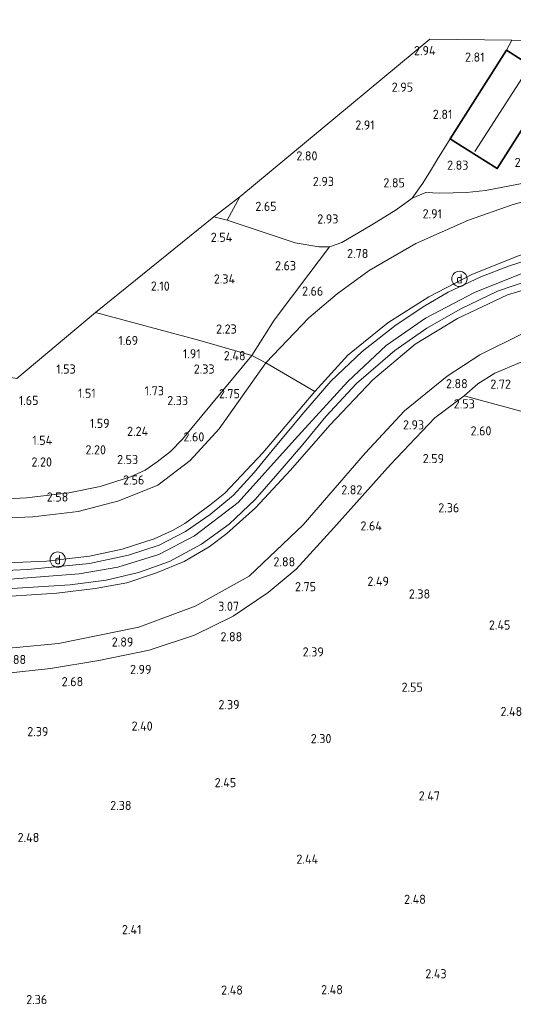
# Model space of a CAD drawing. Extents: x 141961 to 144947, y 416202 to 417778.
# Tile 111 of 122: x 143918 to 144015, y 417284 to 417477. Entities that reach past the tile are written whole.
import ezdxf
from ezdxf.enums import TextEntityAlignment as Align
from ezdxf.lldxf.tags import DXFTag

# ---------------------------------------------------------------- set-up
doc = ezdxf.new("R2010")
doc.units = 0
for name, color, linetype, lineweight in [('B-ME-GR-BOUWLAND_AKKERBOUW-GV', 80, 'Continuous', 13), ('B-ME-GR-GRAS-GV', 60, 'Continuous', 13), ('B-ME-GW-TALUD_KRUIN-G', 90, 'Continuous', 18), ('B-ME-GW-TALUD_TEEN-G', 90, 'Continuous', 18), ('B-ME-IE-MEUBILAIR_DIJKPAAL-S', 7, 'Continuous', 25), ('B-ME-IE-TERREINAFSCHEIDING_DOORGANG-G', 210, 'Continuous', 18), ('B-ME-IE-TERREINAFSCHEIDING_KUNSTMATIG_HEKWERK-G', 20, 'IE-TERREINAFSCHEIDING-KUNSTMATIG', 18), ('B-ME-KG-GRENS_OPNAME-G', 210, 'KG-OPNAME', 18), ('B-ME-KG-KADASTRAAL_DAKRAND-G', 170, 'Continuous', 18), ('B-ME-KG-KADASTRAAL_NOK-G', 10, 'Continuous', 18), ('B-ME-OG-BEBOUWING_SCHUUR-GV', 7, 'Continuous', 35), ('B-ME-OG-HOOGTEPUNT-S', 7, 'Continuous', 25), ('B-ME-OG-TERREIN_GROEN_TUIN-GV', 7, 'Continuous', 18), ('B-ME-VH-VERHARDING_ASFALT-GV', 252, 'Continuous', 18), ('B-ME-WH-WINTERBED-G', 150, 'WH-WINTERBED', 18)]:
    doc.layers.add(name, color=color, linetype=linetype, lineweight=lineweight)
doc.styles.add('NLCS-ISO', font='NLCS-ISO.ttf')
doc.styles.add('NLCS-ISO-ANNOTATIVE-T18', font='NLCS-ISO.ttf', dxfattribs={"height": 1.8})
doc.styles.get("Standard").update_dxf_attribs({"font": 'arial.ttf'})
doc.linetypes.add('IE-TERREINAFSCHEIDING-KUNSTMATIG', pattern='A,4,[82,NLCS.SHX,S=0.75,R=90,X=0,Y=0],4,-2', length=10)
tags = doc.linetypes.add('KG-OPNAME', pattern='A,5.5,-2,["O",Standard,S=1.8,R=0,X=-0.5,Y=-0.9],-2,5.5,-2,[5,NLCS.SHX,S=0.75,R=0,X=0,Y=0],-2', length=19).pattern_tags.tags
tags[6] = DXFTag(74, 10)
tags = doc.linetypes.add('WH-WINTERBED', pattern='A,6,-3.5,["WB",Standard,S=1.8,R=0,X=-1.5,Y=-0.9],-3.5,6,-3.5,6,-3.5,6,-3.5,6,-3.5', length=51).pattern_tags.tags
tags[6] = DXFTag(74, 10)

# ---------------------------------------------------------------- blocks, each defined once
blk = doc.blocks.new('SAL-HOOGTELABEL-SO')
at = {"color": 0, "linetype": 'ByBlock', "lineweight": -2, "style": 'NLCS-ISO-ANNOTATIVE-T18'}
blk.add_attdef('HOOGTE', text='', height=1.8, dxfattribs=at).set_placement((2.79, 0), align=Align.RIGHT)
blk = doc.blocks.new('SIE-DIJKPAAL-SO')
at = {"color": 0, "linetype": 'ByBlock', "lineweight": 18}
blk.add_circle((0, 0), 1.5, dxfattribs=at)
at = {"color": 0, "linetype": 'ByBlock', "lineweight": 18, "style": 'NLCS-ISO'}
blk.add_text('d', height=1.8, dxfattribs=at).set_placement((0, 0), align=Align.MIDDLE_CENTER)

msp = doc.modelspace()

# ---------------------------------------------------------------- linework, layer by layer
at = {"layer": 'B-ME-GR-BOUWLAND_AKKERBOUW-GV'}
msp.add_polyline3d([(143968.02, 417417.72, 2.7), (143963.66, 417410.82, 2.75), (143953.45, 417413.74, 2.11), (143932.97, 417419.19, 1.94), (143956.15, 417437.96, 2.62), (143958.8, 417437.35, 2.62), (143972.16, 417432.91, 2.81), (143976.79, 417432.11, 2.98), (143978.91, 417432.07, 3.04), (143974.82, 417426.71, 2.93)], close=True, dxfattribs=at)
msp.add_polyline3d([(143903.58, 417347.16, 2.6), (143924.08, 417349.44, 2.98), (143933.61, 417350.96, 3.08), (143943.46, 417353.04, 3.06), (143952.4, 417355.92, 3.05), (143959.99, 417359.67, 3.03), (143966.83, 417364.31, 3.01), (143972.35, 417368.9, 3.06), (143979.73, 417377, 2.98), (143990.84, 417389.39, 2.9), (143999.58, 417398.55, 2.9), (144005.31, 417402.86, 2.94), (144016.45, 417399.86, 2.72)], dxfattribs=at)
at = {"layer": 'B-ME-GR-GRAS-GV'}
for points in [[(143981.32, 417432.95, 2.94), (143978.91, 417432.07, 3.04), (143976.79, 417432.11, 2.98), (143972.16, 417432.91, 2.81), (143958.8, 417437.35, 2.62), (143961.26, 417441.93, 2.65), (143998.55, 417472.79, 2.99), (144014.7, 417472.61, 2.96), (144013.62, 417470.65, 2.96), (144002.59, 417453.28, 2.96), (144000.11, 417449.29, 2.91), (143998.68, 417446.99, 2.89), (143997.19, 417444.59, 2.86), (143995.08, 417441.62, 2.78), (143991.95, 417439.35, 2.73), (143987.22, 417436.42, 2.85)], [(143961.26, 417441.93, 2.65), (143958.8, 417437.35, 2.62), (143956.15, 417437.96, 2.62)], [(143963.66, 417410.82, 2.75), (143950.01, 417394.39, 2.79), (143947.65, 417391.97, 2.81), (143945.06, 417389.97, 2.83), (143942.68, 417388.3, 2.76), (143939.83, 417387.02, 2.7), (143933.87, 417385.07, 2.72), (143927.73, 417383.84, 2.68), (143919.42, 417382.86, 2.6), (143910.27, 417382.4, 2.58), (143902.61, 417382.47, 2.58), (143894.58, 417383.04, 2.55), (143884.89, 417384.41, 2.55), (143868.83, 417387.7, 2.58), (143866.57, 417388.19, 2.58), (143865.4, 417388.55, 2.6), (143867.59, 417395.15, 2.11), (143868.7, 417398.13, 1.83), (143873.85, 417413.93, 1.85), (143881.59, 417412.48, 1.7), (143917.48, 417406.28, 1.7), (143932.97, 417419.19, 1.94), (143953.45, 417413.74, 2.11)]]:
    msp.add_polyline3d(points, close=True, dxfattribs=at)
for points in [[(144022.93, 417442.69, 3.1), (144014.72, 417440.34, 3.27), (144006.2, 417437.31, 3.12), (143995.85, 417432.73, 3.22), (143986.68, 417427.43, 3.25), (143980.41, 417422.86, 3.1), (143974.81, 417418.19, 3.06), (143966.38, 417409.35, 2.87), (143963.66, 417410.82, 2.75), (143968.02, 417417.72, 2.7), (143974.82, 417426.71, 2.93), (143978.91, 417432.07, 3.04), (143981.32, 417432.95, 2.94), (143987.22, 417436.42, 2.85), (143991.95, 417439.35, 2.73), (143995.08, 417441.62, 2.78), (143997.8, 417442.72, 2.9), (144000.54, 417442.6, 2.9), (144005.76, 417442.78, 2.94), (144009.52, 417443.16, 2.92), (144019.36, 417445.01, 2.93)], [(144016.11, 417430.39, 7.06), (144006.85, 417426.67, 7.04), (143998.35, 417422.3, 6.93), (143990.31, 417417.17, 6.93), (143982.47, 417410.84, 6.93), (143976.03, 417403.76, 6.86), (143966.38, 417409.35, 2.87), (143974.81, 417418.19, 3.06), (143980.41, 417422.86, 3.1), (143986.68, 417427.43, 3.25), (143995.85, 417432.73, 3.22), (144006.2, 417437.31, 3.12), (144014.72, 417440.34, 3.27), (144022.93, 417442.69, 3.1)], [(143906.23, 417369.73, 6.71), (143923.34, 417370.47, 6.67), (143931.74, 417371.46, 6.71), (143938.2, 417372.8, 6.71), (143944.49, 417374.83, 6.72), (143948.05, 417376.48, 6.73), (143950.5, 417377.83, 6.74), (143955.36, 417381.42, 6.76), (143958.33, 417383.81, 6.78), (143965.8, 417391.71, 6.83), (143976.03, 417403.76, 6.86), (143982.47, 417410.84, 6.93), (143990.31, 417417.17, 6.93), (143998.35, 417422.3, 6.93), (144006.85, 417426.67, 7.04), (144016.11, 417430.39, 7.06)], [(144019.73, 417430.13, 7.04), (144014.05, 417428.29, 7.05), (144008.61, 417426.2, 7.06), (144002.19, 417423.19, 7.08), (143997.57, 417420.54, 7.08), (143991.95, 417416.78, 7.01), (143985.3, 417411.59, 6.98), (143979.15, 417405.73, 6.91), (143973.85, 417399.63, 6.89), (143968.23, 417392.86, 6.81), (143964.12, 417387.82, 6.83), (143960.01, 417383.38, 6.74), (143955.45, 417379.63, 6.75), (143950.59, 417376.25, 6.74), (143945.46, 417373.63, 6.81), (143939.4, 417371.65, 6.76), (143931.74, 417370.02, 6.72), (143919.66, 417368.82, 6.74), (143906.37, 417368.25, 6.77)], [(143910.21, 417364.73, 6.89), (143927.98, 417365.83, 6.88), (143935.01, 417366.76, 6.91), (143941.36, 417368.23, 6.9), (143947.47, 417370.38, 6.86), (143953.75, 417373.78, 6.84), (143959.18, 417377.71, 6.84), (143964.26, 417382.52, 6.82), (143968.76, 417387.66, 6.79), (143973.65, 417393.32, 6.79), (143978.13, 417398.81, 6.79), (143984.16, 417405.27, 6.83), (143991.74, 417411.74, 6.89), (143998.02, 417416.17, 6.91), (144004.66, 417419.93, 6.94), (144011.83, 417423.38, 6.94), (144018.61, 417425.69, 6.94)], [(144025.28, 417426.08, 6.83), (144013.85, 417422.68, 6.93), (144004.01, 417418.05, 6.74), (143995.73, 417413.04, 6.88), (143987.36, 417406.03, 6.81), (143978.95, 417397.16, 6.73), (143971.25, 417388.3, 6.73), (143964.38, 417380.89, 6.78), (143958.73, 417375.9, 6.84), (143955.28, 417373.29, 6.87), (143950.36, 417370.38, 6.82), (143944.92, 417368.19, 6.84), (143939.12, 417366.22, 6.89), (143932.86, 417365.07, 6.89), (143925.35, 417364.16, 6.89), (143911.32, 417363.25, 6.86)], [(143911.32, 417363.25, 6.86), (143925.35, 417364.16, 6.89), (143932.86, 417365.07, 6.89), (143939.12, 417366.22, 6.89), (143944.92, 417368.19, 6.84), (143950.36, 417370.38, 6.82), (143955.28, 417373.29, 6.87), (143958.73, 417375.9, 6.84), (143964.38, 417380.89, 6.78), (143971.25, 417388.3, 6.73), (143978.95, 417397.16, 6.73), (143987.36, 417406.03, 6.81), (143995.73, 417413.04, 6.88), (144004.01, 417418.05, 6.74), (144013.85, 417422.68, 6.93), (144025.28, 417426.08, 6.83)], [(143909, 417352.73, 2.84), (143925.7, 417354.34, 3.03), (143941.47, 417357.55, 3.16), (143952.53, 417361.66, 3.21), (143963.1, 417367.55, 3.12), (143973.68, 417377.57, 3.08), (143985.88, 417391.63, 2.98), (143993.59, 417399.95, 3.14), (144001.97, 417406.76, 3.14), (144008.39, 417410.89, 3.34), (144016.85, 417415.11, 3.39)], [(144016.85, 417415.11, 3.39), (144008.39, 417410.89, 3.34), (144001.97, 417406.76, 3.14), (143993.59, 417399.95, 3.14), (143985.88, 417391.63, 2.98), (143973.68, 417377.57, 3.08), (143963.1, 417367.55, 3.12), (143952.53, 417361.66, 3.21), (143941.47, 417357.55, 3.16), (143925.7, 417354.34, 3.03), (143909, 417352.73, 2.84)], [(143910.27, 417382.4, 2.58), (143919.42, 417382.86, 2.6), (143927.73, 417383.84, 2.68), (143933.87, 417385.07, 2.72), (143939.83, 417387.02, 2.7), (143942.68, 417388.3, 2.76), (143945.06, 417389.97, 2.83), (143947.65, 417391.97, 2.81), (143950.01, 417394.39, 2.79), (143963.66, 417410.82, 2.75), (143966.38, 417409.35, 2.87), (143957.22, 417396.38, 2.93), (143951.5, 417390.17, 2.86), (143945.17, 417385.34, 2.87), (143937.5, 417382.27, 2.99), (143929.55, 417380.2, 2.87), (143920.67, 417379.14, 2.87), (143909.71, 417378.67, 2.99)], [(144016.65, 417409.53, 3.15), (144011.33, 417407.33, 3.06), (144008.02, 417405.26, 2.93), (144005.31, 417402.86, 2.94), (143999.58, 417398.55, 2.9), (143990.84, 417389.39, 2.9), (143979.73, 417377, 2.98), (143972.35, 417368.9, 3.06), (143966.83, 417364.31, 3.01), (143959.99, 417359.67, 3.03), (143952.4, 417355.92, 3.05), (143943.46, 417353.04, 3.06), (143933.61, 417350.96, 3.08), (143924.08, 417349.44, 2.98), (143903.58, 417347.16, 2.6)], [(143909.71, 417378.67, 2.99), (143920.67, 417379.14, 2.87), (143929.55, 417380.2, 2.87), (143937.5, 417382.27, 2.99), (143945.17, 417385.34, 2.87), (143951.5, 417390.17, 2.86), (143957.22, 417396.38, 2.93), (143966.38, 417409.35, 2.87), (143976.03, 417403.76, 6.86), (143965.8, 417391.71, 6.83), (143958.33, 417383.81, 6.78), (143955.36, 417381.42, 6.76), (143950.5, 417377.83, 6.74), (143948.05, 417376.48, 6.73), (143944.49, 417374.83, 6.72), (143938.2, 417372.8, 6.71), (143931.74, 417371.46, 6.71), (143923.34, 417370.47, 6.67), (143906.23, 417369.73, 6.71)], [(144016.45, 417399.86, 2.72), (144005.31, 417402.86, 2.94), (144008.02, 417405.26, 2.93), (144011.33, 417407.33, 3.06), (144016.65, 417409.53, 3.15)]]:
    msp.add_polyline3d(points, dxfattribs=at)
at = {"layer": 'B-ME-GW-TALUD_KRUIN-G'}
for points in [[(143976.03, 417403.76, 6.86), (143982.47, 417410.84, 6.93), (143990.31, 417417.17, 6.93), (143998.35, 417422.3, 6.93), (144006.85, 417426.67, 7.04), (144016.11, 417430.39, 7.06), (144025.93, 417432.84, 6.98), (144037.5, 417434.9, 6.98), (144052.6, 417436.07, 6.97), (144065.57, 417436.43, 6.97), (144074.69, 417435.78, 7.02), (144083.1, 417434.46, 7.01), (144095.68, 417431.36, 6.89), (144101.39, 417429.45, 6.74)], [(144138.11, 417398.18, 3.91), (144122.31, 417412.01, 6.49), (144117.2, 417416.82, 6.83), (144112.61, 417420.06, 6.81), (144108.87, 417421.64, 6.79), (144094.91, 417425.12, 6.79), (144083.53, 417427.57, 6.87), (144072.92, 417429.36, 6.87), (144061.74, 417430.17, 6.91), (144050, 417429.7, 6.91), (144037.08, 417428.42, 6.93), (144025.28, 417426.08, 6.83), (144013.85, 417422.68, 6.93), (144004.01, 417418.05, 6.74), (143995.73, 417413.04, 6.88), (143987.36, 417406.03, 6.81), (143978.95, 417397.16, 6.73), (143971.25, 417388.3, 6.73), (143964.38, 417380.89, 6.78), (143958.73, 417375.9, 6.84)], [(143807.23, 417378.01, 6.77), (143820.81, 417375.18, 6.77), (143834.47, 417372.74, 6.86), (143849.42, 417369.74, 6.85), (143863.63, 417366.62, 6.95), (143871.85, 417365.12, 6.95), (143879.24, 417364.31, 6.98), (143887.94, 417363.47, 6.96), (143894.6, 417363.08, 6.94), (143904.07, 417362.95, 6.9), (143911.32, 417363.25, 6.86), (143925.35, 417364.16, 6.89), (143932.86, 417365.07, 6.89), (143939.12, 417366.22, 6.89), (143944.92, 417368.19, 6.84), (143950.36, 417370.38, 6.82), (143955.28, 417373.29, 6.87), (143958.73, 417375.9, 6.84)]]:
    msp.add_polyline3d(points, dxfattribs=at)
at = {"layer": 'B-ME-GW-TALUD_TEEN-G'}
for points in [[(143966.38, 417409.35, 2.87), (143974.81, 417418.19, 3.06), (143980.41, 417422.86, 3.1), (143986.68, 417427.43, 3.25), (143995.85, 417432.73, 3.22), (144006.2, 417437.31, 3.12), (144014.72, 417440.34, 3.27), (144022.93, 417442.69, 3.1), (144031.79, 417444.15, 3.15), (144042.26, 417445.52, 3.27), (144052.84, 417445.76, 3.4), (144064.64, 417444.9, 3.62), (144073.12, 417444.41, 3.76)], [(144117.56, 417407.36, 3.59), (144111.47, 417412.37, 3.99), (144107.46, 417414.51, 4.22), (144100.22, 417416.65, 4.23), (144089.34, 417418.9, 4.09), (144078.11, 417421.22, 4.09), (144068.87, 417421.94, 4), (144060.33, 417422.02, 3.88), (144052.33, 417421.32, 3.88), (144040.15, 417420.55, 3.85), (144030.86, 417419.3, 3.54), (144024.27, 417417.52, 3.4), (144016.85, 417415.11, 3.39), (144008.39, 417410.89, 3.34), (144001.97, 417406.76, 3.14), (143993.59, 417399.95, 3.14), (143985.88, 417391.63, 2.98)], [(143806.57, 417395.13, 2.83), (143817.92, 417393.22, 2.83), (143833.45, 417390.59, 2.83), (143852.21, 417386.73, 2.83), (143863.52, 417384.38, 2.92), (143878.34, 417380.89, 3.17), (143894.2, 417379.32, 2.89), (143909.71, 417378.67, 2.99), (143920.67, 417379.14, 2.87), (143929.55, 417380.2, 2.87), (143937.5, 417382.27, 2.99), (143945.17, 417385.34, 2.87), (143951.5, 417390.17, 2.86), (143957.22, 417396.38, 2.93), (143966.38, 417409.35, 2.87)], [(143879.35, 417352.91, 2.48), (143894.13, 417352.41, 2.68), (143909, 417352.73, 2.84), (143925.7, 417354.34, 3.03), (143941.47, 417357.55, 3.16), (143952.53, 417361.66, 3.21), (143963.1, 417367.55, 3.12), (143973.68, 417377.57, 3.08), (143985.88, 417391.63, 2.98)]]:
    msp.add_polyline3d(points, dxfattribs=at)
at = {"layer": 'B-ME-IE-TERREINAFSCHEIDING_DOORGANG-G'}
for points in [[(144000.11, 417449.29, 2.91), (143998.68, 417446.99, 2.89)], [(143963.66, 417410.82, 2.75), (143966.38, 417409.35, 2.87)]]:
    msp.add_polyline3d(points, dxfattribs=at)
at = {"layer": 'B-ME-IE-TERREINAFSCHEIDING_KUNSTMATIG_HEKWERK-G'}
for points in [[(144013.62, 417470.65, 2.96), (144014.7, 417472.61, 2.96)], [(144002.59, 417453.28, 2.96), (144000.11, 417449.29, 2.91)], [(143998.68, 417446.99, 2.89), (143997.19, 417444.59, 2.86), (143995.08, 417441.62, 2.78), (143991.95, 417439.35, 2.73), (143987.22, 417436.42, 2.85)], [(143958.8, 417437.35, 2.62), (143961.26, 417441.93, 2.65)], [(143972.16, 417432.91, 2.81), (143958.8, 417437.35, 2.62), (143956.15, 417437.96, 2.62)], [(143987.22, 417436.42, 2.85), (143981.32, 417432.95, 2.94), (143978.91, 417432.07, 3.04), (143976.79, 417432.11, 2.98), (143972.16, 417432.91, 2.81)], [(143866.57, 417388.19, 2.58), (143868.83, 417387.7, 2.58), (143884.89, 417384.41, 2.55), (143894.58, 417383.04, 2.55), (143902.61, 417382.47, 2.58), (143910.27, 417382.4, 2.58), (143919.42, 417382.86, 2.6), (143927.73, 417383.84, 2.68), (143933.87, 417385.07, 2.72), (143939.83, 417387.02, 2.7), (143942.68, 417388.3, 2.76), (143945.06, 417389.97, 2.83), (143947.65, 417391.97, 2.81), (143950.01, 417394.39, 2.79), (143963.66, 417410.82, 2.75), (143953.45, 417413.74, 2.11), (143932.97, 417419.19, 1.94)], [(144016.65, 417409.53, 3.15), (144011.33, 417407.33, 3.06), (144008.02, 417405.26, 2.93), (144005.31, 417402.86, 2.94), (143999.58, 417398.55, 2.9), (143990.84, 417389.39, 2.9), (143979.73, 417377, 2.98), (143972.35, 417368.9, 3.06), (143966.83, 417364.31, 3.01), (143959.99, 417359.67, 3.03), (143952.4, 417355.92, 3.05), (143943.46, 417353.04, 3.06), (143933.61, 417350.96, 3.08), (143924.08, 417349.44, 2.98), (143903.58, 417347.16, 2.6)], [(143966.38, 417409.35, 2.87), (143976.03, 417403.76, 6.86)], [(143806.95, 417384.65, 6.71), (143818.92, 417382.8, 6.95), (143840.38, 417378.51, 6.97), (143849.75, 417376.44, 6.93), (143864.86, 417373.34, 6.93), (143876.32, 417371.17, 6.89), (143884.25, 417370.17, 6.79), (143895.97, 417369.6, 6.76), (143906.23, 417369.73, 6.71), (143923.34, 417370.47, 6.67), (143931.74, 417371.46, 6.71), (143938.2, 417372.8, 6.71), (143944.49, 417374.83, 6.72), (143948.05, 417376.48, 6.73), (143950.5, 417377.83, 6.74), (143955.36, 417381.42, 6.76), (143958.33, 417383.81, 6.78), (143965.8, 417391.71, 6.83), (143976.03, 417403.76, 6.86)], [(144019.09, 417401.06, 2.25), (144017.46, 417400.45, 2.59), (144016.45, 417399.86, 2.72), (144005.31, 417402.86, 2.94)]]:
    msp.add_polyline3d(points, dxfattribs=at)
at = {"layer": 'B-ME-KG-GRENS_OPNAME-G'}
msp.add_polyline3d([(144160.93, 417448.11, 2.89), (144135.65, 417462.02, 3.22), (144116.89, 417466.76, 3.22), (144082.46, 417474.84, 3.38), (144074.09, 417476.63, 3.23), (144069.2, 417469.38, 3.23), (144057.93, 417469.56, 3.04), (144057.2, 417469.6, 3.04), (144053.54, 417469.86, 3.02), (144049.93, 417470.05, 3.1), (144031.02, 417474.74, 3.16), (144026.11, 417472.54, 3.16), (144014.7, 417472.61, 2.96), (143998.55, 417472.79, 2.99), (143961.26, 417441.93, 2.65), (143956.15, 417437.96, 2.62), (143932.97, 417419.19, 1.94), (143917.48, 417406.28, 1.7)], dxfattribs=at)
at = {"layer": 'B-ME-KG-KADASTRAAL_DAKRAND-G'}
msp.add_polyline3d([(144011.79, 417447.5, 7.32), (144002.66, 417453.29, 7.32), (144013.63, 417470.58, 7.32), (144022.76, 417464.78, 7.32), (144019.94, 417460.34, 7.32)], close=True, dxfattribs=at)
at = {"layer": 'B-ME-KG-KADASTRAAL_NOK-G'}
msp.add_polyline3d([(144007.38, 417450.76, 9.23), (144017.92, 417467.16, 9.23)], dxfattribs=at)
at = {"layer": 'B-ME-OG-BEBOUWING_SCHUUR-GV'}
msp.add_polyline3d([(144019.98, 417460.31, 2.96), (144011.81, 417447.43, 2.96), (144003.7, 417452.57, 3.07), (144002.59, 417453.28, 2.96), (144013.62, 417470.65, 2.96), (144022.83, 417464.8, 2.96)], close=True, dxfattribs=at)
at = {"layer": 'B-ME-OG-TERREIN_GROEN_TUIN-GV'}
for points in [[(144022.83, 417464.8, 2.96), (144013.62, 417470.65, 2.96), (144014.7, 417472.61, 2.96), (144026.11, 417472.54, 3.16)], [(144019.36, 417445.01, 2.93), (144009.52, 417443.16, 2.92), (144005.76, 417442.78, 2.94), (144000.54, 417442.6, 2.9), (143997.8, 417442.72, 2.9), (143995.08, 417441.62, 2.78), (143997.19, 417444.59, 2.86), (143998.68, 417446.99, 2.89), (144000.11, 417449.29, 2.91), (144002.59, 417453.28, 2.96), (144003.7, 417452.57, 3.07), (144011.81, 417447.43, 2.96), (144019.98, 417460.31, 2.96)]]:
    msp.add_polyline3d(points, dxfattribs=at)
at = {"layer": 'B-ME-VH-VERHARDING_ASFALT-GV'}
for points in [[(143906.37, 417368.25, 6.77), (143919.66, 417368.82, 6.74), (143931.74, 417370.02, 6.72), (143939.4, 417371.65, 6.76), (143945.46, 417373.63, 6.81), (143950.59, 417376.25, 6.74), (143955.45, 417379.63, 6.75), (143960.01, 417383.38, 6.74), (143964.12, 417387.82, 6.83), (143968.23, 417392.86, 6.81), (143973.85, 417399.63, 6.89), (143979.15, 417405.73, 6.91), (143985.3, 417411.59, 6.98), (143991.95, 417416.78, 7.01), (143997.57, 417420.54, 7.08), (144002.19, 417423.19, 7.08), (144008.61, 417426.2, 7.06), (144014.05, 417428.29, 7.05), (144019.73, 417430.13, 7.04)], [(144018.61, 417425.69, 6.94), (144011.83, 417423.38, 6.94), (144004.66, 417419.93, 6.94), (143998.02, 417416.17, 6.91), (143991.74, 417411.74, 6.89), (143984.16, 417405.27, 6.83), (143978.13, 417398.81, 6.79), (143973.65, 417393.32, 6.79), (143968.76, 417387.66, 6.79), (143964.26, 417382.52, 6.82), (143959.18, 417377.71, 6.84), (143953.75, 417373.78, 6.84), (143947.47, 417370.38, 6.86), (143941.36, 417368.23, 6.9), (143935.01, 417366.76, 6.91), (143927.98, 417365.83, 6.88), (143910.21, 417364.73, 6.89)]]:
    msp.add_polyline3d(points, dxfattribs=at)
at = {"layer": 'B-ME-WH-WINTERBED-G'}
msp.add_polyline3d([(144162.97, 417402.43, 6.77), (144162.89, 417402.47, 6.77), (144148.37, 417409.33, 6.93), (144131.59, 417416.79, 6.96), (144115.61, 417422.98, 6.94), (144093.08, 417429.09, 6.96), (144078.4, 417431.91, 7.02), (144066.9, 417432.96, 7.04), (144052.77, 417433, 7.08), (144041.05, 417432.31, 7.06), (144028.59, 417430.14, 7.08), (144017.65, 417427.24, 7.03), (144007.36, 417423.16, 6.99), (143997.76, 417418.14, 6.93), (143990.03, 417412.77, 6.89), (143982.45, 417405.66, 6.87), (143972.02, 417394.23, 6.86), (143960.98, 417381.95, 6.85), (143952.39, 417375.45, 6.86), (143945.39, 417371.79, 6.86), (143937.33, 417369.26, 6.86), (143929.75, 417367.97, 6.86), (143915.35, 417366.85, 6.88)], dxfattribs=at)

# ---------------------------------------------------------------- block references
at = {"layer": 'B-ME-IE-MEUBILAIR_DIJKPAAL-S'}
for p in [(144004.38, 417425.82, 7.1), (143925.53, 417370.76, 6.77)]:
    msp.add_blockref('SIE-DIJKPAAL-SO', p, dxfattribs=at)
at = {"layer": 'B-ME-OG-HOOGTEPUNT-S'}
for p, values in [((143996.91, 417469.67, 2.94), {'HOOGTE': '2.94'}), ((144006.53, 417468.4, 2.81), {'HOOGTE': '2.81'}), ((143992.5, 417462.51, 2.95), {'HOOGTE': '2.95'}), ((144000.21, 417457.18, 2.81), {'HOOGTE': '2.81'}), ((143984.95, 417455.08, 2.91), {'HOOGTE': '2.91'}), ((143973.73, 417449.03, 2.8), {'HOOGTE': '2.80'}), ((144003.36, 417447.21, 2.83), {'HOOGTE': '2.83'}), ((144016.27, 417447.75, 2.81), {'HOOGTE': '2.81'}), ((143976.97, 417444.02, 2.93), {'HOOGTE': '2.93'}), ((143990.89, 417443.75, 2.85), {'HOOGTE': '2.85'}), ((143965.71, 417439.13, 2.65), {'HOOGTE': '2.65'}), ((143998.17, 417437.68, 2.91), {'HOOGTE': '2.91'}), ((143977.84, 417436.67, 2.93), {'HOOGTE': '2.93'}), ((143957, 417433.07, 2.54), {'HOOGTE': '2.54'}), ((143983.72, 417429.88, 2.78), {'HOOGTE': '2.78'}), ((143969.53, 417427.5, 2.63), {'HOOGTE': '2.63'}), ((143957.56, 417424.9, 2.34), {'HOOGTE': '2.34'}), ((143944.73, 417423.5, 2.1), {'HOOGTE': '2.10'}), ((143974.87, 417422.52, 2.66), {'HOOGTE': '2.66'}), ((143957.88, 417415.08, 2.23), {'HOOGTE': '2.23'}), ((143938.52, 417412.82, 1.69), {'HOOGTE': '1.69'}), ((143950.8, 417410.23, 1.91), {'HOOGTE': '1.91'}), ((143959.61, 417409.85, 2.48), {'HOOGTE': '2.48'}), ((143926.27, 417407.23, 1.53), {'HOOGTE': '1.53'}), ((143953.54, 417407.24, 2.33), {'HOOGTE': '2.33'}), ((143943.59, 417402.97, 1.73), {'HOOGTE': '1.73'}), ((144003.23, 417404.37, 2.88), {'HOOGTE': '2.88'}), ((144011.71, 417404.28, 2.72), {'HOOGTE': '2.72'}), ((143918.96, 417401.08, 1.65), {'HOOGTE': '1.65'}), ((143930.2, 417402.49, 1.51), {'HOOGTE': '1.51'}), ((143948.33, 417401.06, 2.33), {'HOOGTE': '2.33'}), ((143958.51, 417402.4, 2.75), {'HOOGTE': '2.75'}), ((144004.62, 417400.41, 2.53), {'HOOGTE': '2.53'}), ((143932.93, 417396.58, 1.59), {'HOOGTE': '1.59'}), ((143940.49, 417395.02, 2.24), {'HOOGTE': '2.24'}), ((143994.66, 417396.29, 2.93), {'HOOGTE': '2.93'}), ((144007.88, 417395.11, 2.6), {'HOOGTE': '2.60'}), ((143921.66, 417393.27, 1.54), {'HOOGTE': '1.54'}), ((143951.52, 417393.93, 2.6), {'HOOGTE': '2.60'}), ((143932.21, 417391.4, 2.2), {'HOOGTE': '2.20'}), ((143938.53, 417389.49, 2.53), {'HOOGTE': '2.53'}), ((143998.58, 417389.68, 2.59), {'HOOGTE': '2.59'}), ((143921.61, 417389.01, 2.2), {'HOOGTE': '2.20'}), ((143939.74, 417385.49, 2.56), {'HOOGTE': '2.56'}), ((143982.54, 417383.55, 2.82), {'HOOGTE': '2.82'}), ((143924.81, 417382.15, 2.58), {'HOOGTE': '2.58'}), ((144001.57, 417380.03, 2.36), {'HOOGTE': '2.36'}), ((143986.38, 417376.48, 2.64), {'HOOGTE': '2.64'}), ((143969.36, 417369.44, 2.88), {'HOOGTE': '2.88'}), ((143973.45, 417364.56, 2.75), {'HOOGTE': '2.75'}), ((143987.76, 417365.62, 2.49), {'HOOGTE': '2.49'}), ((143995.85, 417363.13, 2.38), {'HOOGTE': '2.38'}), ((143958.33, 417360.72, 3.07), {'HOOGTE': '3.07'}), ((144011.6, 417357.04, 2.45), {'HOOGTE': '2.45'}), ((143958.96, 417354.74, 2.88), {'HOOGTE': '2.88'}), ((143937.58, 417353.71, 2.89), {'HOOGTE': '2.89'}), ((143974.97, 417351.77, 2.39), {'HOOGTE': '2.39'}), ((143916.53, 417350.27, 2.88), {'HOOGTE': '2.88'}), ((143941.14, 417348.33, 2.99), {'HOOGTE': '2.99'}), ((143927.74, 417345.94, 2.68), {'HOOGTE': '2.68'}), ((143994.42, 417344.85, 2.55), {'HOOGTE': '2.55'}), ((143958.44, 417341.43, 2.39), {'HOOGTE': '2.39'}), ((144013.93, 417340.09, 2.48), {'HOOGTE': '2.48'}), ((143941.38, 417337.23, 2.4), {'HOOGTE': '2.40'}), ((143920.91, 417336.14, 2.39), {'HOOGTE': '2.39'}), ((143976.47, 417334.77, 2.3), {'HOOGTE': '2.30'}), ((143957.77, 417326.14, 2.45), {'HOOGTE': '2.45'}), ((143997.78, 417323.54, 2.47), {'HOOGTE': '2.47'}), ((143937.22, 417321.66, 2.38), {'HOOGTE': '2.38'}), ((143919.12, 417315.38, 2.48), {'HOOGTE': '2.48'}), ((143973.86, 417311.14, 2.44), {'HOOGTE': '2.44'}), ((143995, 417303.26, 2.48), {'HOOGTE': '2.48'}), ((143939.17, 417297.32, 2.41), {'HOOGTE': '2.41'}), ((143999.08, 417288.66, 2.43), {'HOOGTE': '2.43'}), ((143959.08, 417285.46, 2.48), {'HOOGTE': '2.48'}), ((143978.71, 417285.54, 2.48), {'HOOGTE': '2.48'}), ((143920.68, 417283.6, 2.36), {'HOOGTE': '2.36'})]:
    msp.add_blockref('SAL-HOOGTELABEL-SO', p, dxfattribs=at).add_auto_attribs(values)

doc.saveas('drawing.dxf')
